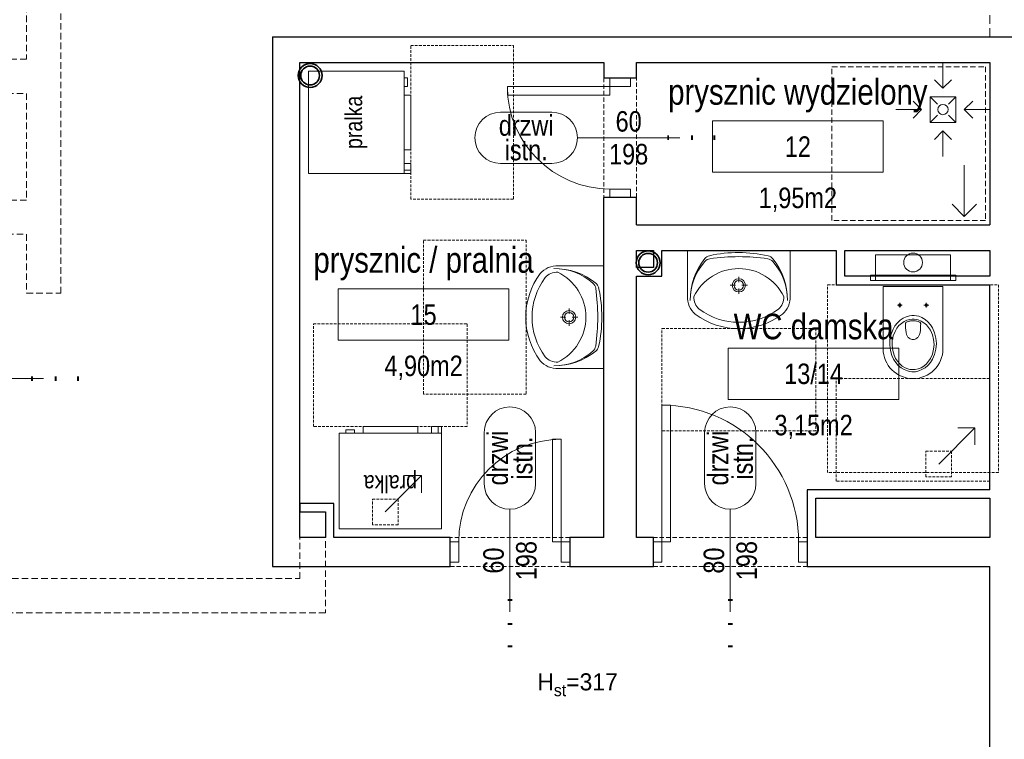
# Model space of a CAD drawing. Header units: millimetres. Extents: x -291747 to 77132, y 46721 to 203932.
# Tile 9 of 110: x 68067 to 68643, y 81111 to 81532. Entities that reach past the tile are written whole.
import ezdxf
from ezdxf.enums import TextEntityAlignment as Align

# ---------------------------------------------------------------- set-up
doc = ezdxf.new("R2010")
doc.units = ezdxf.units.MM
doc.header["$MEASUREMENT"] = 0
for name, pattern in [('DIVIDE', [1.25, 0.5, -0.25, 0, -0.25, 0, -0.25]), ('xreff_LSN_szatnie_PW_rzuty_14$0$DASHED', [19.05, 12.7, -6.35]), ('xreff_LSN_szatnie_PW_rzuty_14$0$HIDDEN2', [4.7625, 3.175, -1.5875])]:
    doc.linetypes.add(name, pattern=pattern)
doc.layers.get('0').update_dxf_attribs({"lineweight": 9})
doc.layers.get('Defpoints').update_dxf_attribs({"lineweight": 9})
for name, color, linetype, lineweight in [('FL-xref', 250, 'Continuous', 9), ('FL_ppoż', 4, 'DIVIDE', 40), ('Kanalizacja', 24, 'Continuous', 35), ('xreff_LSN_szatnie_PW_rzuty_14$0$A drzwi płytowe', 252, 'Continuous', 9), ('xreff_LSN_szatnie_PW_rzuty_14$0$A opis', 252, 'Continuous', 9), ('xreff_LSN_szatnie_PW_rzuty_14$0$A opis pom', 252, 'Continuous', 9), ('xreff_LSN_szatnie_PW_rzuty_14$0$A opis pom pow', 252, 'Continuous', 9), ('xreff_LSN_szatnie_PW_rzuty_14$0$A opis stolarka', 252, 'Continuous', 9), ('xreff_LSN_szatnie_PW_rzuty_14$0$A opis stolarka NWD typ', 252, 'Continuous', 9), ('xreff_LSN_szatnie_PW_rzuty_14$0$A opis stolarka NWD wyposażenie', 252, 'Continuous', 9), ('xreff_LSN_szatnie_PW_rzuty_14$0$A opis technologia', 8, 'Continuous', 13), ('xreff_LSN_szatnie_PW_rzuty_14$0$A widok wyżej', 252, 'xreff_LSN_szatnie_PW_rzuty_14$0$DASHED', 9), ('xreff_LSN_szatnie_PW_rzuty_14$0$A wyposazenie sanitarne', 8, 'Continuous', 9), ('xreff_LSN_szatnie_PW_rzuty_14$0$A-Wall', 252, 'Continuous', 9), ('xreff_LSN_szatnie_PW_rzuty_14$0$IS kanaly wentylacyjne', 8, 'xreff_LSN_szatnie_PW_rzuty_14$0$DASHED', 9), ('xreff_LSN_szatnie_PW_rzuty_14$0$IS wentylacja kratki istniejace', 8, 'Continuous', 9)]:
    doc.layers.add(name, color=color, linetype=linetype, lineweight=lineweight)
doc.layers.add('xreff_LSN_szatnie_PW_rzuty_14$0$A opis ppoż drzwi', color=252, linetype='Continuous', lineweight=9, transparency=0.25)
doc.styles.add('xreff_LSN_szatnie_PW_rzuty_14$0$Standard', font='txt')
doc.styles.add('xreff_LSN_szatnie_PW_rzuty_14$0$STYL ASA', font='ARIALN.TTF')

# ---------------------------------------------------------------- blocks, each defined once
blk = doc.blocks.new('xreff_LSN_szatnie_PW_rzuty_14$0$umywalka 60x45')
at = {"color": 0, "lineweight": -2, "ltscale": 0.15}
for p, q in [((-30, 0), (30, 0)), ((-30, 0), (-30, -26.7)), ((9.45, 0), (-9.45, 0)), ((30, 0), (30, -26.7)), ((-0.01, -15.32), (-0.01, -18.52)), ((-1.86, -20.37), (-5.07, -20.37)), ((-0.01, -22.22), (-0.01, -25.42)), ((5.04, -20.37), (1.84, -20.37))]:
    blk.add_line(p, q, dxfattribs=at)
at = {"ltscale": 0.15}
blk.add_lwpolyline([(-26.31, -26.95, 0.236063), (-23.21, -34.38, 0.329715), (23.21, -34.38, 0.236063), (26.31, -26.95, 0.623035)], format="xyb", close=True, dxfattribs=at)
blk.add_lwpolyline([(-30, -26.7, 0.239105), (-25.52, -37.28, 0.331406), (25.52, -37.28, 0.239105), (30, -26.7)], format="xyb", dxfattribs=at)
at = {"color": 0, "lineweight": -2, "ltscale": 0.15}
for radius in [3.89, 2.78]:
    blk.add_circle((-0.01, -20.37), radius, dxfattribs=at)
for centre, radius, start, end in [((9.28, -28.68), 37.74, 140.66478, 180.90725), ((-16.21, -9.73), 5, 97.83045, 138.52449), ((-16.04, -7.93), 5, 102.69402, 140.66478), ((-0.64, -76.32), 75.1, 89.48972, 102.69402), ((0.57, -131.79), 128.2, 90.24498, 97.83045), ((0.57, -76.32), 75.1, 77.22851, 90.43281), ((-0.72, -131.79), 128.2, 82.09208, 89.67755), ((16.23, -9.76), 5, 41.39803, 82.09208), ((16.06, -7.95), 5, 39.25775, 77.22851), ((-9.28, -28.67), 37.74, 359.01528, 39.25775), ((5.44, -28.88), 33.9, 138.52449, 180.67671), ((-5.45, -28.87), 33.9, 359.24582, 41.39804)]:
    blk.add_arc(centre, radius, start, end, dxfattribs=at)
at = {"layer": 'Defpoints', "linetype": 'xreff_LSN_szatnie_PW_rzuty_14$0$HIDDEN2', "ltscale": 0.5}
blk.add_lwpolyline([(-45, -45.56), (45, -45.56), (45, -105.56), (-45, -105.56)], close=True, dxfattribs=at)
blk = doc.blocks.new('xreff_LSN_szatnie_PW_rzuty_14$0$miska ustepowa')
at = {"ltscale": 0.15}
for points in [[(22, 2.5), (22, 17.5), (-22, 17.5), (-22, 2.5)], [(-25, 2.5), (-25, 5.5), (25, 5.5), (25, 2.5)], [(-22, 2.5), (-22, 5.5), (-25, 5.5), (-25, 2.5)], [(22, 2.5), (22, 5.5), (25, 5.5), (25, 2.5)]]:
    blk.add_lwpolyline(points, close=True, dxfattribs=at)
blk.add_lwpolyline([(-17.5, -37.5), (-17.5, -1), (17.5, -1), (17.5, -37.5, -1)], format="xyb", close=True, dxfattribs=at)
at = {"ltscale": 0.15, "elevation": 0}
for points in [[(-7.75, -13.4), (-7.75, -10.6)], [(7.75, -13.4), (7.75, -10.6)], [(-9.15, -12), (-6.35, -12)], [(9.15, -12), (6.35, -12)]]:
    blk.add_lwpolyline(points, dxfattribs=at)
at = {"ltscale": 0.15}
for points in [[(0, -51, 0), (1.34, -50.92, 0), (3.32, -50.49, 0), (5.23, -49.73, 0), (7.04, -48.64, 0), (8.69, -47.25, 0), (10.14, -45.58, 0), (11.37, -43.66, 0), (12.63, -40.81, 0), (13.42, -37.71, 0), (13.69, -34.5, 0), (13.42, -31.29, 0), (12.63, -28.19, 0), (11.37, -25.34, 0), (10.14, -23.42, 0), (8.69, -21.75, 0), (7.04, -20.36, 0), (5.23, -19.27, 0), (3.32, -18.51, 0), (2, -18.19, 0), (0.67, -18.02, 0), (-0.67, -18.02, 0), (-2, -18.19, 0), (-3.97, -18.73, 0), (-5.85, -19.6, 0), (-7.6, -20.79, 0), (-9.2, -22.28, 0), (-10.58, -24.03, 0), (-11.73, -26.02, 0), (-12.88, -28.95, 0), (-13.54, -32.08, 0), (-13.67, -35.31, 0), (-13.27, -38.5, 0), (-12.36, -41.55, 0), (-11.37, -43.66, 0), (-10.14, -45.58, 0), (-8.69, -47.25, 0), (-7.04, -48.64, 0), (-5.23, -49.73, 0), (-3.32, -50.49, 0), (-2, -50.82, 0), (-0.67, -50.98, 0)], [(0, -49.72, 0), (1.2, -49.65, 0), (2.99, -49.27, 0), (4.7, -48.58, 0), (6.32, -47.6, 0), (7.81, -46.36, 0), (9.12, -44.86, 0), (10.22, -43.14, 0), (11.36, -40.58, 0), (12.06, -37.81, 0), (12.31, -34.93, 0), (12.06, -32.05, 0), (11.36, -29.27, 0), (10.22, -26.71, 0), (9.12, -24.99, 0), (7.81, -23.49, 0), (6.32, -22.25, 0), (4.7, -21.27, 0), (2.99, -20.59, 0), (1.8, -20.3, 0), (0.6, -20.15, 0), (-0.6, -20.15, 0), (-1.8, -20.3, 0), (-3.57, -20.78, 0), (-5.26, -21.57, 0), (-6.84, -22.64, 0), (-8.27, -23.97, 0), (-9.51, -25.54, 0), (-10.55, -27.32, 0), (-11.58, -29.95, 0), (-12.17, -32.76, 0), (-12.29, -35.65, 0), (-11.93, -38.52, 0), (-11.11, -41.25, 0), (-10.22, -43.14, 0), (-9.12, -44.86, 0), (-7.81, -46.36, 0), (-6.32, -47.6, 0), (-4.7, -48.58, 0), (-2.98, -49.27, 0), (-1.8, -49.56, 0), (-0.6, -49.7, 0)]]:
    blk.add_polyline3d(points, close=True, dxfattribs=at)
for points in [[(-3.84, -21.91, 0), (-3.98, -21.98, 0), (-4.1, -22.07, 0), (-4.2, -22.18, 0), (-4.29, -22.3, 0), (-4.36, -22.44, 0), (-4.42, -22.59, 0), (-4.45, -22.76, 0), (-4.46, -22.93, 0)], [(0, -32.03, 0), (-0.57, -31.99, 0), (-1.15, -31.86, 0), (-1.71, -31.64, 0), (-2.26, -31.32, 0), (-2.64, -31.01, 0), (-3, -30.63, 0), (-3.43, -29.99, 0), (-3.79, -29.2, 0), (-4.13, -27.92, 0), (-4.31, -26.66, 0), (-4.42, -25.16, 0), (-4.45, -23.87, 0), (-4.46, -22.93, 0)], [(-3.84, -21.91, 0), (-3.37, -21.72, 0), (-2.9, -21.55, 0), (-2.42, -21.41, 0), (-1.94, -21.29, 0), (-1.46, -21.2, 0), (-0.97, -21.14, 0), (-0.49, -21.1, 0), (0, -21.08, 0)], [(3.84, -21.91, 0), (3.37, -21.72, 0), (2.9, -21.55, 0), (2.42, -21.41, 0), (1.94, -21.29, 0), (1.46, -21.2, 0), (0.97, -21.14, 0), (0.49, -21.1, 0), (0, -21.08, 0)], [(0, -32.03, 0), (0.57, -31.99, 0), (1.15, -31.86, 0), (1.71, -31.64, 0), (2.26, -31.32, 0), (2.64, -31.01, 0), (3, -30.63, 0), (3.43, -29.99, 0), (3.79, -29.2, 0), (4.13, -27.92, 0), (4.31, -26.66, 0), (4.42, -25.16, 0), (4.45, -23.87, 0), (4.46, -22.93, 0)], [(3.84, -21.91, 0), (3.98, -21.98, 0), (4.1, -22.07, 0), (4.2, -22.18, 0), (4.29, -22.3, 0), (4.36, -22.44, 0), (4.42, -22.59, 0), (4.45, -22.76, 0), (4.46, -22.93, 0)]]:
    blk.add_polyline3d(points, dxfattribs=at)
for centre, radius in [((0, 13), 5.5), ((-7.75, -12, 0), 0.75), ((7.75, -12, 0), 0.75)]:
    blk.add_circle(centre, radius, dxfattribs=at)
at = {"layer": 'Defpoints', "linetype": 'xreff_LSN_szatnie_PW_rzuty_14$0$HIDDEN2', "ltscale": 0.5}
for points in [[(-50, 0), (50, 0), (50, -110), (-50, -110)], [(-45, -55), (45, -55), (45, -115), (-45, -115)]]:
    blk.add_lwpolyline(points, close=True, dxfattribs=at)
blk = doc.blocks.new('xreff_LSN_szatnie_PW_rzuty_14$0$kratka podlogowa')
at = {"linetype": 'ByBlock'}
for points in [[(0, 27.5), (0, 12.5)], [(-5, 17.5), (0, 12.5), (5, 17.5)], [(-7.5, 7.5), (-3.18, 3.18)], [(3.18, 3.18), (7.5, 7.5)], [(-17.5, 5), (-12.5, 0), (-17.5, -5)], [(17.5, 5), (12.5, 0), (17.5, -5)], [(-27.5, 0), (-12.5, 0)], [(-7.5, -7.5), (-3.18, -3.18)], [(3.18, -3.18), (7.5, -7.5)], [(27.5, 0), (12.5, 0)], [(-5, -17.5), (0, -12.5), (5, -17.5)], [(0, -27.5), (0, -12.5)]]:
    blk.add_lwpolyline(points, dxfattribs=at)
blk.add_lwpolyline([(-7.5, -7.5), (-7.5, 7.5), (7.5, 7.5), (7.5, -7.5)], close=True, dxfattribs=at)
blk.add_circle((0, 0), 3, dxfattribs=at)
blk = doc.blocks.new('xreff_LSN_szatnie_PW_rzuty_14$0$pralka')
for p, q in [((-30, -4), (-30, -56)), ((30, -56), (30, -4)), ((30, -56), (30, -4)), ((-30, -56), (30, -56)), ((-28, -60), (-28, -56)), ((-24, -60), (-24, -56)), ((-16, -60), (-16, -56)), ((16, -60), (16, -56)), ((21, -58), (21, -56)), ((26, -56), (26, -58)), ((-24, -60), (-28, -60)), ((-16, -60), (0, -60)), ((16, -60), (0, -60)), ((26, -58), (21, -58))]:
    blk.add_line(p, q)
blk.add_lwpolyline([(30, 0), (-30, 0), (-30, -60), (-24, -60), (-24, -56), (-16, -56), (-16, -60), (16, -60), (16, -56), (21, -56), (21, -58), (26, -58), (26, -56), (30, -56)], close=True)
at = {"layer": 'Defpoints', "linetype": 'xreff_LSN_szatnie_PW_rzuty_14$0$HIDDEN2', "ltscale": 0.5}
blk.add_lwpolyline([(-45, -60), (45, -60), (45, -120), (-45, -120)], close=True, dxfattribs=at)
at = {"insert": (0, -28), "char_height": 10, "attachment_point": 5, "style": 'xreff_LSN_szatnie_PW_rzuty_14$0$STYL ASA'}
blk.add_mtext_dynamic_manual_height_columns('\\pxqc;pralka', width=136.0338, gutter_width=1, heights=[0], dxfattribs=at)
blk = doc.blocks.new('xreff_LSN_szatnie_PW_rzuty_14$0$środek')
blk.add_line((0, 0), (0, -10))
blk = doc.blocks.new('xreff_LSN_szatnie_PW_rzuty_14$0$ddtag_UP')
at = {"transparency": 33554687}
blk.add_lwpolyline([(0, 30), (0, -30)], dxfattribs=at)
at = {"layer": 'xreff_LSN_szatnie_PW_rzuty_14$0$A opis stolarka NWD typ', "transparency": 33554687}
blk.add_lwpolyline([(-15, 75, -1), (15, 75), (15, 45, -1), (-15, 45)], format="xyb", close=True, dxfattribs=at)
at = {"ltscale": 0.1, "transparency": 33554687, "style": 'xreff_LSN_szatnie_PW_rzuty_14$0$STYL ASA'}
blk.add_attdef('DOORS:SZEROKOŚĆ', text='', height=12, rotation=90, dxfattribs=at).set_placement((0, 0, 0), align=Align.BOTTOM_CENTER)
blk.add_attdef('DOORS:WYSOKOŚĆ', text='', height=12, rotation=90, dxfattribs=at).set_placement((3.6, 0, 0), align=Align.TOP_CENTER)
blk.add_attdef('DOORS:AKUSTYKA', text='', height=10, dxfattribs=at).set_placement((0, -49), align=Align.MIDDLE_CENTER)
at = {"layer": 'xreff_LSN_szatnie_PW_rzuty_14$0$A opis ppoż drzwi', "ltscale": 0.1, "transparency": 33554687, "style": 'xreff_LSN_szatnie_PW_rzuty_14$0$STYL ASA'}
blk.add_attdef('DOORS:PPOŻ', text='', height=10, dxfattribs=at).set_placement((0, -36), align=Align.MIDDLE_CENTER)
at = {"layer": 'xreff_LSN_szatnie_PW_rzuty_14$0$A opis stolarka NWD typ', "ltscale": 0.1, "transparency": 33554687, "style": 'xreff_LSN_szatnie_PW_rzuty_14$0$STYL ASA'}
blk.add_attdef('DOORS:PODTYP', text='', height=12, rotation=90, dxfattribs=at).set_placement((1.2, 60, 0), align=Align.TOP_CENTER)
blk.add_attdef('DOORS:TYP', text='', height=12, rotation=90, dxfattribs=at).set_placement((2.4, 60, 0), align=Align.BOTTOM_CENTER)
at = {"layer": 'xreff_LSN_szatnie_PW_rzuty_14$0$A opis stolarka NWD wyposażenie', "ltscale": 0.1, "transparency": 33554687, "style": 'xreff_LSN_szatnie_PW_rzuty_14$0$STYL ASA'}
blk.add_attdef('DOORS:WYPOSAŻENIE', text='', height=10, dxfattribs=at).set_placement((0, -22), align=Align.MIDDLE_CENTER)
blk = doc.blocks.new('xreff_LSN_szatnie_PW_rzuty_14$0$ddtag_LEFT')
at = {"transparency": 33554687}
blk.add_lwpolyline([(-30, 0), (30, 0)], dxfattribs=at)
at = {"layer": 'xreff_LSN_szatnie_PW_rzuty_14$0$A opis stolarka NWD typ', "transparency": 33554687}
blk.add_lwpolyline([(-75, -15, -1), (-75, 15), (-45, 15, -1), (-45, -15)], format="xyb", close=True, dxfattribs=at)
at = {"ltscale": 0.1, "transparency": 33554687, "style": 'xreff_LSN_szatnie_PW_rzuty_14$0$STYL ASA'}
blk.add_attdef('DOORS:AKUSTYKA', text='', height=10, rotation=90, dxfattribs=at).set_placement((49, 0), align=Align.MIDDLE_CENTER)
blk.add_attdef('DOORS:SZEROKOŚĆ', text='', height=12, dxfattribs=at).set_placement((0, 0, 0), align=Align.BOTTOM_CENTER)
blk.add_attdef('DOORS:WYSOKOŚĆ', text='', height=12, dxfattribs=at).set_placement((0, -3.6, 0), align=Align.TOP_CENTER)
at = {"layer": 'xreff_LSN_szatnie_PW_rzuty_14$0$A opis ppoż drzwi', "ltscale": 0.1, "transparency": 33554687, "style": 'xreff_LSN_szatnie_PW_rzuty_14$0$STYL ASA'}
blk.add_attdef('DOORS:PPOŻ', text='', height=10, rotation=90, dxfattribs=at).set_placement((36, 0), align=Align.MIDDLE_CENTER)
at = {"layer": 'xreff_LSN_szatnie_PW_rzuty_14$0$A opis stolarka NWD typ', "ltscale": 0.1, "transparency": 33554687, "style": 'xreff_LSN_szatnie_PW_rzuty_14$0$STYL ASA'}
blk.add_attdef('DOORS:TYP', text='', height=12, dxfattribs=at).set_placement((-60, -2.4, 0), align=Align.BOTTOM_CENTER)
blk.add_attdef('DOORS:PODTYP', text='', height=12, dxfattribs=at).set_placement((-60, -1.2, 0), align=Align.TOP_CENTER)
at = {"layer": 'xreff_LSN_szatnie_PW_rzuty_14$0$A opis stolarka NWD wyposażenie', "ltscale": 0.1, "transparency": 33554687, "style": 'xreff_LSN_szatnie_PW_rzuty_14$0$STYL ASA'}
blk.add_attdef('DOORS:WYPOSAŻENIE', text='', height=10, rotation=90, dxfattribs=at).set_placement((22, 0), align=Align.MIDDLE_CENTER)
blk = doc.blocks.new('xreff_LSN_szatnie_PW_rzuty_14$0$tag wn')
blk.add_lwpolyline([(-25, -7.5), (25, -7.5), (25, 7.5), (-25, 7.5)], close=True)
at = {"style": 'xreff_LSN_szatnie_PW_rzuty_14$0$STYL ASA'}
blk.add_attdef('ROOM:NO', text='', height=6, dxfattribs=at).set_placement((0, 0), align=Align.MIDDLE_CENTER)
at = {"layer": 'xreff_LSN_szatnie_PW_rzuty_14$0$A opis pom pow', "style": 'xreff_LSN_szatnie_PW_rzuty_14$0$STYL ASA'}
blk.add_attdef('ROOM:AREA', text='', height=6, dxfattribs=at).set_placement((0, -15), align=Align.MIDDLE_CENTER)
blk = doc.blocks.new('xreff_LSN_szatnie_PW_rzuty_14')
at = {"layer": 'xreff_LSN_szatnie_PW_rzuty_14$0$A drzwi płytowe', "linetype": 'Continuous', "lineweight": 9}
for points in [[(68412.18, 81493.22), (68412.18, 81488.22), (68352.18, 81488.22), (68352.18, 81493.22)], [(68442.68, 81226.72), (68447.68, 81226.72), (68447.68, 81306.72), (68442.68, 81306.72)], [(68383.68, 81226.72), (68378.68, 81226.72), (68378.68, 81286.72), (68383.68, 81286.72)]]:
    blk.add_lwpolyline(points, close=True, dxfattribs=at)
at = {"layer": 'xreff_LSN_szatnie_PW_rzuty_14$0$A drzwi płytowe', "linetype": 'Continuous', "lineweight": 9, "ltscale": 0.2}
for points in [[(68424.18, 81493.22), (68424.18, 81498.22), (68412.18, 81498.22), (68412.18, 81493.22)], [(68424.18, 81433.22), (68424.18, 81428.22), (68412.18, 81428.22), (68412.18, 81433.22)], [(68323.68, 81214.72), (68318.68, 81214.72), (68318.68, 81226.72), (68323.68, 81226.72)], [(68383.68, 81214.72), (68388.68, 81214.72), (68388.68, 81226.72), (68383.68, 81226.72)], [(68442.68, 81214.72), (68437.68, 81214.72), (68437.68, 81226.72), (68442.68, 81226.72)], [(68522.68, 81214.72), (68527.68, 81214.72), (68527.68, 81226.72), (68522.68, 81226.72)]]:
    blk.add_lwpolyline(points, close=True, dxfattribs=at)
at = {"layer": 'xreff_LSN_szatnie_PW_rzuty_14$0$A drzwi płytowe', "linetype": 'Continuous', "lineweight": 9, "ltscale": 0.2, "extrusion": (0, 0, -1)}
for centre, start, end in [((-68412.18, 81493.22), 270, 0), ((-68383.68, 81226.72), 0, 90)]:
    blk.add_arc(centre, 60, start, end, dxfattribs=at)
at = {"layer": 'xreff_LSN_szatnie_PW_rzuty_14$0$A drzwi płytowe', "linetype": 'Continuous', "lineweight": 9, "ltscale": 0.2}
blk.add_arc((68442.68, 81226.72), 80, 0, 90, dxfattribs=at)
at = {"layer": 'xreff_LSN_szatnie_PW_rzuty_14$0$A widok wyżej', "linetype": 'xreff_LSN_szatnie_PW_rzuty_14$0$DASHED', "lineweight": 9, "ltscale": 0.2}
for p, q in [((68408.68, 81498.22), (68408.68, 81428.22)), ((68427.68, 81428.22), (68427.68, 81498.22)), ((68388.68, 81229.22), (68318.68, 81229.22)), ((68527.68, 81229.22), (68437.68, 81229.22)), ((68318.68, 81212.22), (68388.68, 81212.22)), ((68437.68, 81212.22), (68527.68, 81212.22))]:
    blk.add_line(p, q, dxfattribs=at)
at = {"layer": 'xreff_LSN_szatnie_PW_rzuty_14$0$A widok wyżej', "ltscale": 0.4}
blk.add_lwpolyline([(68634.68, 81522.22), (68634.68, 81669.22)], dxfattribs=at)
at = {"layer": 'xreff_LSN_szatnie_PW_rzuty_14$0$A wyposazenie sanitarne', "linetype": 'xreff_LSN_szatnie_PW_rzuty_14$0$HIDDEN2'}
blk.add_lwpolyline([(68632.18, 81504.72), (68632.18, 81414.72), (68542.18, 81414.72), (68542.18, 81504.72)], close=True, dxfattribs=at)
at = {"layer": 'xreff_LSN_szatnie_PW_rzuty_14$0$A-Wall', "linetype": 'Continuous', "lineweight": 25}
for p, q in [((68214.68, 81522.22), (68704.68, 81522.22)), ((68214.68, 81522.22), (68214.68, 81212.22)), ((68230.68, 81507.22), (68408.68, 81507.22)), ((68230.68, 81229.22), (68230.68, 81507.22)), ((68408.68, 81507.22), (68408.68, 81498.22)), ((68427.68, 81507.22), (68634.68, 81507.22)), ((68427.68, 81498.22), (68427.68, 81507.22)), ((68634.68, 81507.22), (68634.68, 81412.22)), ((68408.68, 81498.22), (68427.68, 81498.22)), ((68427.68, 81428.22), (68408.68, 81428.22)), ((68408.68, 81229.22), (68408.68, 81428.22)), ((68427.68, 81412.22), (68427.68, 81428.22)), ((68427.68, 81412.22), (68634.68, 81412.22)), ((68427.68, 81387.22), (68427.68, 81397.22)), ((68427.68, 81397.22), (68437.68, 81397.22)), ((68437.68, 81397.22), (68437.68, 81387.22)), ((68442.68, 81397.22), (68544.68, 81397.22)), ((68442.68, 81382.22), (68442.68, 81397.22)), ((68544.68, 81397.22), (68544.68, 81377.22)), ((68549.68, 81397.22), (68634.68, 81397.22)), ((68549.68, 81382.22), (68549.68, 81397.22)), ((68634.68, 81397.22), (68634.68, 81382.22)), ((68437.68, 81387.22), (68427.68, 81387.22)), ((68427.68, 81229.22), (68427.68, 81382.22)), ((68427.68, 81382.22), (68442.68, 81382.22)), ((68634.68, 81382.22), (68549.68, 81382.22)), ((68544.68, 81377.22), (68634.68, 81377.22)), ((68634.68, 81257.22), (68634.68, 81377.22)), ((68634.68, 81257.22), (68527.68, 81257.22)), ((68527.68, 81257.22), (68527.68, 81212.22)), ((68532.68, 81252.22), (68634.68, 81252.22)), ((68532.68, 81229.22), (68532.68, 81252.22)), ((68634.68, 81252.22), (68634.68, 81229.22)), ((68250.68, 81249.22), (68230.68, 81249.22)), ((68230.68, 81249.22), (68230.68, 81244.22)), ((68250.68, 81229.22), (68250.68, 81249.22)), ((68230.68, 81244.22), (68245.68, 81244.22)), ((68245.68, 81244.22), (68245.68, 81229.22)), ((68245.68, 81229.22), (68230.68, 81229.22)), ((68318.68, 81229.22), (68250.68, 81229.22)), ((68318.68, 81212.22), (68318.68, 81229.22)), ((68388.68, 81229.22), (68388.68, 81212.22)), ((68408.68, 81229.22), (68388.68, 81229.22)), ((68437.68, 81229.22), (68427.68, 81229.22)), ((68437.68, 81212.22), (68437.68, 81229.22)), ((68634.68, 81229.22), (68532.68, 81229.22)), ((68214.68, 81212.22), (68318.68, 81212.22)), ((68388.68, 81212.22), (68437.68, 81212.22)), ((68527.68, 81212.22), (68634.68, 81212.22)), ((68634.68, 81064.22), (68634.68, 81212.22))]:
    blk.add_line(p, q, dxfattribs=at)
at = {"layer": 'xreff_LSN_szatnie_PW_rzuty_14$0$IS kanaly wentylacyjne', "ltscale": 0.3}
for points in [[(68030.68, 81406.72), (68070.68, 81406.72), (68070.68, 81372.22), (68090.68, 81372.22), (68090.68, 81639.22), (68287.68, 81639.22), (68297.68, 81644.22), (68668.68, 81644.22)], [(68060.68, 81883.41), (68070.68, 81883.41), (68070.68, 81509.22), (68030.68, 81509.22)], [(68030.68, 81489.22), (68070.68, 81489.22), (68070.68, 81426.72), (68030.68, 81426.72)]]:
    blk.add_lwpolyline(points, dxfattribs=at)
blk.add_lwpolyline([(67650.68, 81335.72), (67650.68, 81205.22), (68230.68, 81205.22), (68230.68, 81244.22), (68245.68, 81244.22), (68245.68, 81185.22), (67630.68, 81185.22), (67630.68, 81705.22), (67650.68, 81705.22), (67650.68, 81355.72), (67671.68, 81355.72), (67671.68, 81335.72)], close=True, dxfattribs=at)
at = {"layer": 'xreff_LSN_szatnie_PW_rzuty_14$0$IS wentylacja kratki istniejace'}
for points in [[(68619.68, 81417.22), (68619.68, 81447.22)], [(68612.61, 81424.29), (68619.68, 81417.22), (68626.76, 81424.29)], [(68625.9, 81293.43), (68604.68, 81272.22)], [(68625.9, 81283.43), (68625.9, 81293.43), (68615.9, 81293.43)], [(68301.9, 81265.43), (68280.68, 81244.22)], [(68301.9, 81255.43), (68301.9, 81265.43), (68291.9, 81265.43)]]:
    blk.add_lwpolyline(points, dxfattribs=at)
at = {"layer": 'xreff_LSN_szatnie_PW_rzuty_14$0$IS wentylacja kratki istniejace', "linetype": 'xreff_LSN_szatnie_PW_rzuty_14$0$HIDDEN2', "ltscale": 0.5}
for points in [[(68597.18, 81279.72), (68612.18, 81279.72), (68612.18, 81264.72), (68597.18, 81264.72)], [(68273.18, 81251.72), (68288.18, 81251.72), (68288.18, 81236.72), (68273.18, 81236.72)]]:
    blk.add_lwpolyline(points, close=True, dxfattribs=at)
at = {"layer": 'xreff_LSN_szatnie_PW_rzuty_14$0$A drzwi płytowe', "linetype": 'Continuous', "lineweight": 9, "ltscale": 0.2, "extrusion": (0, 0, -1), "zscale": -1, "rotation": 270}
blk.add_blockref('xreff_LSN_szatnie_PW_rzuty_14$0$środek', (-68418.18, 81463.22), dxfattribs=at)
at = {"layer": 'xreff_LSN_szatnie_PW_rzuty_14$0$A drzwi płytowe', "linetype": 'Continuous', "lineweight": 9, "ltscale": 0.2, "extrusion": (0, 0, -1), "zscale": -1}
blk.add_blockref('xreff_LSN_szatnie_PW_rzuty_14$0$środek', (-68353.68, 81220.72), dxfattribs=at)
at = {"layer": 'xreff_LSN_szatnie_PW_rzuty_14$0$A drzwi płytowe', "linetype": 'Continuous', "lineweight": 9, "ltscale": 0.2}
blk.add_blockref('xreff_LSN_szatnie_PW_rzuty_14$0$środek', (68482.68, 81220.72), dxfattribs=at)
at = {"layer": 'xreff_LSN_szatnie_PW_rzuty_14$0$A opis pom', "linetype": 'Continuous', "lineweight": 9, "xscale": 2, "yscale": 2, "zscale": 2}
for p, values in [((68522.24, 81458.05), {'ROOM:NO': '12', 'ROOM:AREA': '1,95m2'}), ((68303.12, 81359.71), {'ROOM:NO': '15', 'ROOM:AREA': '4,90m2'}), ((68531.44, 81325.05), {'ROOM:NO': '13/14', 'ROOM:AREA': '3,15m2'})]:
    blk.add_blockref('xreff_LSN_szatnie_PW_rzuty_14$0$tag wn', p, dxfattribs=at).add_auto_attribs(values)
at = {"layer": 'xreff_LSN_szatnie_PW_rzuty_14$0$A opis stolarka', "linetype": 'Continuous', "lineweight": 9}
ref = blk.add_blockref('xreff_LSN_szatnie_PW_rzuty_14$0$ddtag_LEFT', (68423.18, 81463.22, 0), dxfattribs=at)
ref.add_attrib('DOORS:WYPOSAŻENIE', '-', dxfattribs={"layer": 'xreff_LSN_szatnie_PW_rzuty_14$0$A opis stolarka NWD wyposażenie', "ltscale": 0.1, "height": 10, "rotation": 90, "style": 'xreff_LSN_szatnie_PW_rzuty_14$0$STYL ASA'}).set_placement((68445.18, 81463.22, 0), align=Align.MIDDLE_CENTER)
ref.add_attrib('DOORS:TYP', 'drzwi', dxfattribs={"layer": 'xreff_LSN_szatnie_PW_rzuty_14$0$A opis stolarka NWD typ', "ltscale": 0.1, "height": 12, "style": 'xreff_LSN_szatnie_PW_rzuty_14$0$STYL ASA'}).set_placement((68363.18, 81460.82), align=Align.BOTTOM_CENTER)
ref.add_attrib('DOORS:PODTYP', 'istn.', dxfattribs={"layer": 'xreff_LSN_szatnie_PW_rzuty_14$0$A opis stolarka NWD typ', "ltscale": 0.1, "height": 12, "style": 'xreff_LSN_szatnie_PW_rzuty_14$0$STYL ASA'}).set_placement((68363.18, 81462.02), align=Align.TOP_CENTER)
ref.add_attrib('DOORS:SZEROKOŚĆ', '60', dxfattribs={"layer": '0', "ltscale": 0.1, "height": 12, "style": 'xreff_LSN_szatnie_PW_rzuty_14$0$STYL ASA'}).set_placement((68423.18, 81463.22), align=Align.BOTTOM_CENTER)
ref.add_attrib('DOORS:WYSOKOŚĆ', '198', dxfattribs={"layer": '0', "ltscale": 0.1, "height": 12, "style": 'xreff_LSN_szatnie_PW_rzuty_14$0$STYL ASA'}).set_placement((68423.18, 81459.62), align=Align.TOP_CENTER)
ref.add_attrib('DOORS:PPOŻ', '-', dxfattribs={"layer": 'xreff_LSN_szatnie_PW_rzuty_14$0$A opis ppoż drzwi', "ltscale": 0.1, "height": 10, "rotation": 90, "style": 'xreff_LSN_szatnie_PW_rzuty_14$0$STYL ASA'}).set_placement((68459.18, 81463.22, 0), align=Align.MIDDLE_CENTER)
ref.add_attrib('DOORS:AKUSTYKA', '-', dxfattribs={"layer": '0', "ltscale": 0.1, "height": 10, "rotation": 90, "style": 'xreff_LSN_szatnie_PW_rzuty_14$0$STYL ASA'}).set_placement((68472.18, 81463.22, 0), align=Align.MIDDLE_CENTER)
ref = blk.add_blockref('xreff_LSN_szatnie_PW_rzuty_14$0$ddtag_LEFT', (68050.68, 81322.22), dxfattribs=at)
ref.add_attrib('DOORS:WYPOSAŻENIE', '-', dxfattribs={"layer": 'xreff_LSN_szatnie_PW_rzuty_14$0$A opis stolarka NWD wyposażenie', "ltscale": 0.1, "height": 10, "rotation": 90, "style": 'xreff_LSN_szatnie_PW_rzuty_14$0$STYL ASA'}).set_placement((68072.68, 81322.22), align=Align.MIDDLE_CENTER)
ref.add_attrib('DOORS:TYP', 'drzwi', dxfattribs={"layer": 'xreff_LSN_szatnie_PW_rzuty_14$0$A opis stolarka NWD typ', "ltscale": 0.1, "height": 12, "style": 'xreff_LSN_szatnie_PW_rzuty_14$0$STYL ASA'}).set_placement((67990.68, 81319.82, 0), align=Align.BOTTOM_CENTER)
ref.add_attrib('DOORS:PODTYP', 'istn.', dxfattribs={"layer": 'xreff_LSN_szatnie_PW_rzuty_14$0$A opis stolarka NWD typ', "ltscale": 0.1, "height": 12, "style": 'xreff_LSN_szatnie_PW_rzuty_14$0$STYL ASA'}).set_placement((67990.68, 81321.02, 0), align=Align.TOP_CENTER)
ref.add_attrib('DOORS:SZEROKOŚĆ', '90', dxfattribs={"layer": '0', "ltscale": 0.1, "height": 12, "style": 'xreff_LSN_szatnie_PW_rzuty_14$0$STYL ASA'}).set_placement((68050.68, 81322.22, 0), align=Align.BOTTOM_CENTER)
ref.add_attrib('DOORS:WYSOKOŚĆ', '200', dxfattribs={"layer": '0', "ltscale": 0.1, "height": 12, "style": 'xreff_LSN_szatnie_PW_rzuty_14$0$STYL ASA'}).set_placement((68050.68, 81318.62, 0), align=Align.TOP_CENTER)
ref.add_attrib('DOORS:PPOŻ', '-', dxfattribs={"layer": 'xreff_LSN_szatnie_PW_rzuty_14$0$A opis ppoż drzwi', "ltscale": 0.1, "height": 10, "rotation": 90, "style": 'xreff_LSN_szatnie_PW_rzuty_14$0$STYL ASA'}).set_placement((68086.68, 81322.22), align=Align.MIDDLE_CENTER)
ref.add_attrib('DOORS:AKUSTYKA', '-', dxfattribs={"layer": '0', "ltscale": 0.1, "height": 10, "rotation": 90, "style": 'xreff_LSN_szatnie_PW_rzuty_14$0$STYL ASA'}).set_placement((68099.68, 81322.22), align=Align.MIDDLE_CENTER)
ref = blk.add_blockref('xreff_LSN_szatnie_PW_rzuty_14$0$ddtag_UP', (68353.68, 81215.72, 0), dxfattribs=at)
ref.add_attrib('DOORS:AKUSTYKA', '-', dxfattribs={"layer": '0', "ltscale": 0.1, "height": 10, "style": 'xreff_LSN_szatnie_PW_rzuty_14$0$STYL ASA'}).set_placement((68353.68, 81166.72, 0), align=Align.MIDDLE_CENTER)
ref.add_attrib('DOORS:PPOŻ', '-', dxfattribs={"layer": 'xreff_LSN_szatnie_PW_rzuty_14$0$A opis ppoż drzwi', "ltscale": 0.1, "height": 10, "style": 'xreff_LSN_szatnie_PW_rzuty_14$0$STYL ASA'}).set_placement((68353.68, 81179.72, 0), align=Align.MIDDLE_CENTER)
ref.add_attrib('DOORS:WYSOKOŚĆ', '198', dxfattribs={"layer": '0', "ltscale": 0.1, "height": 12, "rotation": 90, "style": 'xreff_LSN_szatnie_PW_rzuty_14$0$STYL ASA'}).set_placement((68357.28, 81215.72), align=Align.TOP_CENTER)
ref.add_attrib('DOORS:SZEROKOŚĆ', '60', dxfattribs={"layer": '0', "ltscale": 0.1, "height": 12, "rotation": 90, "style": 'xreff_LSN_szatnie_PW_rzuty_14$0$STYL ASA'}).set_placement((68353.68, 81215.72), align=Align.BOTTOM_CENTER)
ref.add_attrib('DOORS:PODTYP', 'istn.', dxfattribs={"layer": 'xreff_LSN_szatnie_PW_rzuty_14$0$A opis stolarka NWD typ', "ltscale": 0.1, "height": 12, "rotation": 90, "style": 'xreff_LSN_szatnie_PW_rzuty_14$0$STYL ASA'}).set_placement((68354.88, 81275.72), align=Align.TOP_CENTER)
ref.add_attrib('DOORS:TYP', 'drzwi', dxfattribs={"layer": 'xreff_LSN_szatnie_PW_rzuty_14$0$A opis stolarka NWD typ', "ltscale": 0.1, "height": 12, "rotation": 90, "style": 'xreff_LSN_szatnie_PW_rzuty_14$0$STYL ASA'}).set_placement((68356.08, 81275.72), align=Align.BOTTOM_CENTER)
ref.add_attrib('DOORS:WYPOSAŻENIE', '-', dxfattribs={"layer": 'xreff_LSN_szatnie_PW_rzuty_14$0$A opis stolarka NWD wyposażenie', "ltscale": 0.1, "height": 10, "style": 'xreff_LSN_szatnie_PW_rzuty_14$0$STYL ASA'}).set_placement((68353.68, 81193.72, 0), align=Align.MIDDLE_CENTER)
ref = blk.add_blockref('xreff_LSN_szatnie_PW_rzuty_14$0$ddtag_UP', (68482.68, 81215.72, 0), dxfattribs=at)
ref.add_attrib('DOORS:AKUSTYKA', '-', dxfattribs={"layer": '0', "ltscale": 0.1, "height": 10, "style": 'xreff_LSN_szatnie_PW_rzuty_14$0$STYL ASA'}).set_placement((68482.68, 81166.72, 0), align=Align.MIDDLE_CENTER)
ref.add_attrib('DOORS:PPOŻ', '-', dxfattribs={"layer": 'xreff_LSN_szatnie_PW_rzuty_14$0$A opis ppoż drzwi', "ltscale": 0.1, "height": 10, "style": 'xreff_LSN_szatnie_PW_rzuty_14$0$STYL ASA'}).set_placement((68482.68, 81179.72, 0), align=Align.MIDDLE_CENTER)
ref.add_attrib('DOORS:WYSOKOŚĆ', '198', dxfattribs={"layer": '0', "ltscale": 0.1, "height": 12, "rotation": 90, "style": 'xreff_LSN_szatnie_PW_rzuty_14$0$STYL ASA'}).set_placement((68486.28, 81215.72), align=Align.TOP_CENTER)
ref.add_attrib('DOORS:SZEROKOŚĆ', '80', dxfattribs={"layer": '0', "ltscale": 0.1, "height": 12, "rotation": 90, "style": 'xreff_LSN_szatnie_PW_rzuty_14$0$STYL ASA'}).set_placement((68482.68, 81215.72), align=Align.BOTTOM_CENTER)
ref.add_attrib('DOORS:PODTYP', 'istn.', dxfattribs={"layer": 'xreff_LSN_szatnie_PW_rzuty_14$0$A opis stolarka NWD typ', "ltscale": 0.1, "height": 12, "rotation": 90, "style": 'xreff_LSN_szatnie_PW_rzuty_14$0$STYL ASA'}).set_placement((68483.88, 81275.72), align=Align.TOP_CENTER)
ref.add_attrib('DOORS:TYP', 'drzwi', dxfattribs={"layer": 'xreff_LSN_szatnie_PW_rzuty_14$0$A opis stolarka NWD typ', "ltscale": 0.1, "height": 12, "rotation": 90, "style": 'xreff_LSN_szatnie_PW_rzuty_14$0$STYL ASA'}).set_placement((68485.08, 81275.72), align=Align.BOTTOM_CENTER)
ref.add_attrib('DOORS:WYPOSAŻENIE', '-', dxfattribs={"layer": 'xreff_LSN_szatnie_PW_rzuty_14$0$A opis stolarka NWD wyposażenie', "ltscale": 0.1, "height": 10, "style": 'xreff_LSN_szatnie_PW_rzuty_14$0$STYL ASA'}).set_placement((68482.68, 81193.72, 0), align=Align.MIDDLE_CENTER)
at = {"layer": 'xreff_LSN_szatnie_PW_rzuty_14$0$A wyposazenie sanitarne'}
for name, p, rotation in [('xreff_LSN_szatnie_PW_rzuty_14$0$pralka', (68235.68, 81472.22), 89.99999999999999), ('xreff_LSN_szatnie_PW_rzuty_14$0$kratka podlogowa', (68607.18, 81479.72), 270), ('xreff_LSN_szatnie_PW_rzuty_14$0$umywalka 60x45', (68408.68, 81358.22), 270), ('xreff_LSN_szatnie_PW_rzuty_14$0$pralka', (68283.68, 81234.22), 180)]:
    blk.add_blockref(name, p, dxfattribs=dict(at, rotation=rotation))
for name, p in [('xreff_LSN_szatnie_PW_rzuty_14$0$umywalka 60x45', (68487.68, 81397.22)), ('xreff_LSN_szatnie_PW_rzuty_14$0$miska ustepowa', (68589.68, 81377.22))]:
    blk.add_blockref(name, p, dxfattribs=at)
at = {"layer": 'xreff_LSN_szatnie_PW_rzuty_14$0$A opis', "linetype": 'Continuous', "lineweight": 9, "insert": (68393.25, 81143.03), "char_height": 10, "attachment_point": 5, "style": 'xreff_LSN_szatnie_PW_rzuty_14$0$Standard'}
blk.add_mtext_dynamic_manual_height_columns('\\A1;\\pxqc;H{\\H0.7x;\\S^ st;}=317', width=72.7481, gutter_width=1, heights=[0], dxfattribs=at)
at = {"layer": 'xreff_LSN_szatnie_PW_rzuty_14$0$A opis technologia', "char_height": 15, "attachment_point": 8, "style": 'xreff_LSN_szatnie_PW_rzuty_14$0$STYL ASA'}
for s, insert in [('prysznic wydzielony', (68522.24, 81478.05)), ('prysznic / pralnia', (68303.12, 81379.71)), ('WC damska', (68531.44, 81345.05))]:
    blk.add_mtext_dynamic_manual_height_columns(s, width=187.6495, gutter_width=1, heights=[0], dxfattribs=dict(at, insert=insert))
blk = doc.blocks.new('pion ks')
at = {"layer": 'Kanalizacja'}
for radius in [70, 55]:
    blk.add_circle((44913.3, -92262.8), radius, dxfattribs=at)
blk = doc.blocks.new('A$C69789441')
at = {"layer": 'Kanalizacja'}
for p in [(-37163.2, 100087.3), (-35184.3, 98991.1)]:
    blk.add_blockref('pion ks', p, dxfattribs=at)

msp = doc.modelspace()

# ---------------------------------------------------------------- block references
at = {"layer": 'FL-xref'}
msp.add_blockref('xreff_LSN_szatnie_PW_rzuty_14', (0, 0), dxfattribs=at)

# ---------------------------------------------------------------- next in the draw order: block references
at = {"layer": 'FL_ppoż', "xscale": 0.1, "yscale": 0.1, "zscale": 0.1}
msp.add_blockref('A$C69789441', (67461.68, 80717.22), dxfattribs=at)

doc.saveas('drawing.dxf')
